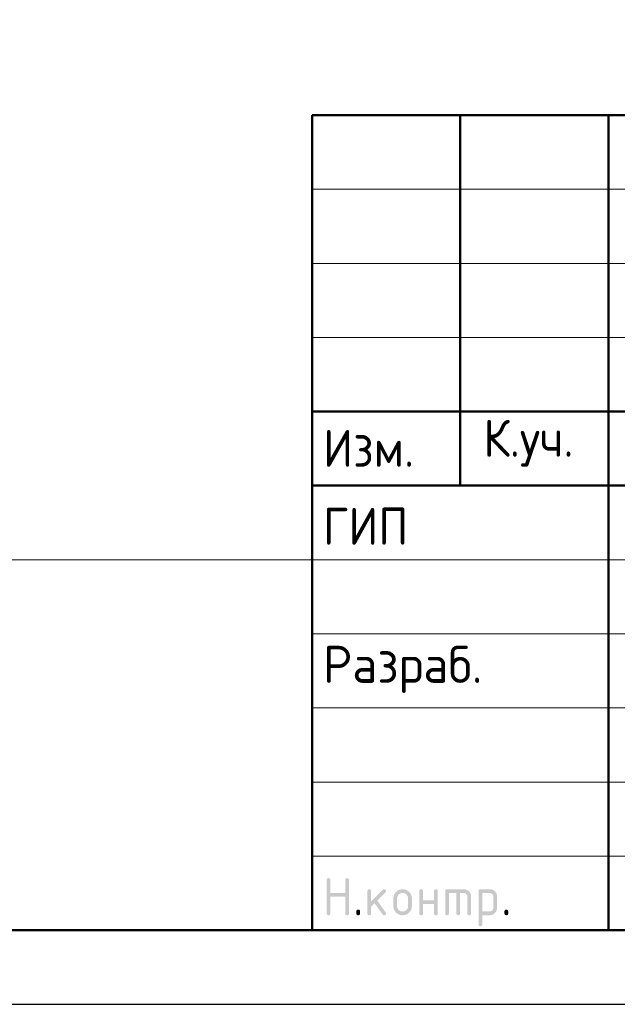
# Model space of a CAD drawing. Header units: millimetres. Extents: x 0 to 42000, y 0 to 29700.
# Tile 3 of 7: x 21028 to 25060, y 0 to 6644. Entities that reach past the tile are written whole.
import ezdxf

# ---------------------------------------------------------------- set-up
doc = ezdxf.new("R2010")
doc.units = ezdxf.units.MM
doc.layers.add('Standard', color=7, linetype='Continuous', lineweight=25)
doc.styles.add('ISOCPEUR', font='txt')

msp = doc.modelspace()

# ---------------------------------------------------------------- hatches: boundary and pattern name
at = {"layer": 'Standard', "linetype": 'Continuous', "lineweight": 25, "transparency": 33554687}
for points in [[(23099.1, 613.8), (23099.1, 838.8), (23099.1, 840.4), (23099.3, 841.7), (23099.5, 843.1), (23099.9, 844.3), (23100.3, 845.4), (23100.8, 846.4), (23101.4, 847.4), (23102.2, 848.2), (23103, 848.9), (23104, 849.5), (23104.9, 850.1), (23106.1, 850.5), (23107.3, 850.9), (23108.7, 851.1), (23110, 851.3), (23111.6, 851.3), (23113.2, 851.3), (23114.5, 851.1), (23115.9, 850.9), (23117.1, 850.5), (23118.3, 850.1), (23119.2, 849.5), (23120.2, 849), (23121, 848.2), (23121.8, 847.4), (23122.4, 846.4), (23123, 845.4), (23123.3, 844.3), (23123.7, 843.1), (23123.9, 841.7), (23124.1, 840.4), (23124.1, 838.8), (23124.1, 751.3), (23223.9, 751.3), (23223.9, 838.8), (23223.9, 840.4), (23224, 841.7), (23224.2, 843.1), (23224.6, 844.3), (23225, 845.4), (23225.6, 846.4), (23226.2, 847.4), (23227, 848.2), (23227.8, 849), (23228.7, 849.5), (23229.7, 850.1), (23230.9, 850.5), (23232.1, 850.9), (23233.4, 851.1), (23234.8, 851.3), (23236.4, 851.3), (23237.9, 851.3), (23239.3, 851.1), (23240.7, 850.9), (23241.9, 850.5), (23243, 850.1), (23244, 849.5), (23245, 848.9), (23245.8, 848.2), (23246.5, 847.4), (23247.1, 846.4), (23247.7, 845.4), (23248.1, 844.3), (23248.5, 843.1), (23248.7, 841.7), (23248.9, 840.4), (23248.9, 838.8), (23248.9, 613.8), (23248.9, 612.2), (23248.7, 610.9), (23248.5, 609.5), (23248.1, 608.3), (23247.7, 607.1), (23247.1, 606.2), (23246.5, 605.2), (23245.8, 604.4), (23245, 603.6), (23244, 603), (23243, 602.5), (23241.9, 602.1), (23240.7, 601.7), (23239.3, 601.5), (23237.9, 601.3), (23236.4, 601.3), (23234.8, 601.3), (23233.4, 601.5), (23232.1, 601.7), (23230.9, 602.1), (23229.7, 602.5), (23228.7, 603), (23227.8, 603.6), (23227, 604.4), (23226.2, 605.2), (23225.6, 606.2), (23225, 607.1), (23224.6, 608.3), (23224.2, 609.5), (23224, 610.9), (23223.9, 612.2), (23223.9, 613.8), (23223.9, 726.3), (23124.1, 726.3), (23124.1, 613.8), (23124.1, 612.2), (23123.9, 610.9), (23123.7, 609.5), (23123.3, 608.3), (23123, 607.1), (23122.4, 606.2), (23121.8, 605.2), (23121, 604.4), (23120.2, 603.6), (23119.2, 603), (23118.3, 602.5), (23117.1, 602.1), (23115.9, 601.7), (23114.5, 601.5), (23113.2, 601.3), (23111.6, 601.3), (23110, 601.3), (23108.7, 601.5), (23107.3, 601.7), (23106.1, 602.1), (23104.9, 602.5), (23104, 603), (23103, 603.6), (23102.2, 604.4), (23101.4, 605.2), (23100.8, 606.2), (23100.3, 607.1), (23099.9, 608.3), (23099.5, 609.5), (23099.3, 610.9), (23099.1, 612.2)], [(23398.9, 694), (23477.5, 772.6), (23478.4, 773.4), (23479.4, 774.1), (23480.4, 774.8), (23481.5, 775.2), (23482.7, 775.7), (23483.9, 775.9), (23485.1, 776.1), (23486.4, 776.1), (23488, 776.1), (23489.3, 775.9), (23490.7, 775.8), (23491.9, 775.4), (23493.1, 775), (23494, 774.4), (23495, 773.8), (23495.8, 773), (23496.6, 772.2), (23497.1, 771.3), (23497.7, 770.3), (23498.1, 769.1), (23498.5, 767.9), (23498.7, 766.6), (23498.9, 765.2), (23498.9, 763.7), (23498.9, 762.4), (23498.7, 761.3), (23498.4, 760.1), (23498, 759), (23497.5, 757.9), (23496.8, 756.9), (23496.1, 755.9), (23495.1, 754.9), (23440.2, 700.1), (23496.4, 621), (23497.7, 619.3), (23498.3, 617.4), (23498.9, 615.6), (23498.9, 613.6), (23498.9, 612.1), (23498.7, 610.7), (23498.5, 609.4), (23498.1, 608.2), (23497.7, 607), (23497.1, 606.1), (23496.6, 605.1), (23495.8, 604.4), (23495, 603.6), (23494, 603), (23493.1, 602.4), (23491.9, 602.1), (23490.7, 601.7), (23489.3, 601.5), (23488, 601.3), (23486.4, 601.3), (23484.8, 601.3), (23483.3, 601.6), (23481.8, 601.9), (23480.5, 602.6), (23479.2, 603.3), (23478.1, 604.3), (23476.9, 605.3), (23476, 606.6), (23422.2, 682.1), (23398.9, 658.8), (23398.9, 613.8), (23398.9, 612.2), (23398.7, 610.9), (23398.6, 609.5), (23398.2, 608.3), (23397.8, 607.1), (23397.2, 606.2), (23396.6, 605.2), (23395.8, 604.4), (23395, 603.6), (23394, 603), (23393.1, 602.5), (23391.9, 602.1), (23390.7, 601.7), (23389.4, 601.5), (23388, 601.3), (23386.4, 601.3), (23384.9, 601.3), (23383.5, 601.5), (23382.1, 601.7), (23380.9, 602.1), (23379.8, 602.5), (23378.8, 603), (23377.8, 603.6), (23377, 604.4), (23376.2, 605.2), (23375.7, 606.2), (23375.1, 607.1), (23374.7, 608.3), (23374.3, 609.5), (23374.1, 610.8), (23373.9, 612.2), (23373.9, 613.8), (23373.9, 763.7), (23373.9, 765.2), (23374.1, 766.6), (23374.3, 767.9), (23374.7, 769.1), (23375.1, 770.3), (23375.7, 771.3), (23376.2, 772.2), (23377, 773), (23377.8, 773.8), (23378.8, 774.4), (23379.8, 775), (23380.9, 775.4), (23382.1, 775.8), (23383.5, 775.9), (23384.9, 776.1), (23386.4, 776.1), (23388, 776.1), (23389.4, 775.9), (23390.7, 775.8), (23391.9, 775.4), (23393.1, 775), (23394, 774.4), (23395, 773.8), (23395.8, 773), (23396.6, 772.2), (23397.2, 771.3), (23397.8, 770.3), (23398.2, 769.1), (23398.6, 767.9), (23398.7, 766.6), (23398.9, 765.2), (23398.9, 763.7)], [(23748.7, 676.2), (23748.7, 613.8), (23748.7, 612.2), (23748.5, 610.8), (23748.3, 609.5), (23747.9, 608.3), (23747.5, 607.1), (23746.9, 606.2), (23746.3, 605.2), (23745.5, 604.4), (23744.8, 603.6), (23743.8, 603), (23742.8, 602.5), (23741.6, 602.1), (23740.4, 601.7), (23739.1, 601.5), (23737.7, 601.3), (23736.1, 601.3), (23734.6, 601.3), (23733.2, 601.5), (23731.8, 601.7), (23730.7, 602.1), (23729.5, 602.5), (23728.5, 603), (23727.5, 603.6), (23726.7, 604.4), (23726, 605.2), (23725.4, 606.2), (23724.8, 607.1), (23724.4, 608.3), (23724, 609.5), (23723.8, 610.8), (23723.6, 612.2), (23723.6, 613.8), (23723.6, 763.7), (23723.6, 765.2), (23723.8, 766.6), (23724, 767.9), (23724.4, 769.1), (23724.8, 770.3), (23725.4, 771.3), (23726, 772.2), (23726.7, 773), (23727.5, 773.8), (23728.5, 774.4), (23729.5, 775), (23730.7, 775.4), (23731.8, 775.8), (23733.2, 775.9), (23734.6, 776.1), (23736.1, 776.1), (23737.7, 776.1), (23739.1, 775.9), (23740.4, 775.8), (23741.6, 775.4), (23742.8, 775), (23743.8, 774.4), (23744.8, 773.8), (23745.5, 773), (23746.3, 772.2), (23746.9, 771.3), (23747.5, 770.3), (23747.9, 769.1), (23748.3, 768), (23748.5, 766.6), (23748.7, 765.2), (23748.7, 763.7), (23748.7, 701.2), (23823.3, 701.2), (23823.3, 763.7), (23823.3, 765.2), (23823.5, 766.6), (23823.7, 768), (23824.1, 769.1), (23824.5, 770.3), (23825.1, 771.3), (23825.7, 772.2), (23826.5, 773), (23827.3, 773.8), (23828.2, 774.4), (23829.2, 775), (23830.4, 775.4), (23831.6, 775.8), (23832.9, 775.9), (23834.3, 776.1), (23835.9, 776.1), (23837.4, 776.1), (23838.8, 775.9), (23840.2, 775.8), (23841.3, 775.4), (23842.5, 775), (23843.5, 774.4), (23844.5, 773.8), (23845.3, 773), (23846, 772.2), (23846.6, 771.3), (23847.2, 770.3), (23847.6, 769.1), (23848, 767.9), (23848.2, 766.6), (23848.4, 765.2), (23848.4, 763.7), (23848.4, 613.8), (23848.4, 612.2), (23848.2, 610.8), (23848, 609.5), (23847.6, 608.3), (23847.2, 607.1), (23846.6, 606.2), (23846, 605.2), (23845.3, 604.4), (23844.5, 603.6), (23843.5, 603), (23842.5, 602.5), (23841.3, 602.1), (23840.2, 601.7), (23838.8, 601.5), (23837.4, 601.3), (23835.9, 601.3), (23834.3, 601.3), (23832.9, 601.5), (23831.6, 601.7), (23830.4, 602.1), (23829.2, 602.5), (23828.2, 603), (23827.3, 603.6), (23826.5, 604.4), (23825.7, 605.2), (23825.1, 606.2), (23824.5, 607.1), (23824.1, 608.3), (23823.7, 609.5), (23823.5, 610.8), (23823.3, 612.2), (23823.3, 613.8), (23823.3, 676.2)], [(23911, 776.1), (24023.4, 776.1), (24026, 776.1), (24028.5, 775.9), (24031, 775.7), (24033.4, 775.2), (24035.8, 774.8), (24038.1, 774.1), (24040.4, 773.4), (24042.6, 772.5), (24044.8, 771.6), (24047, 770.5), (24049.1, 769.3), (24051.1, 767.9), (24053.1, 766.6), (24055, 765), (24056.9, 763.4), (24058.8, 761.6), (24060.6, 759.8), (24062.2, 757.8), (24063.8, 755.9), (24065.1, 753.9), (24066.5, 751.9), (24067.6, 749.8), (24068.8, 747.7), (24069.7, 745.4), (24070.6, 743.2), (24071.3, 740.9), (24072, 738.6), (24072.4, 736.2), (24072.9, 733.8), (24073.1, 731.3), (24073.3, 728.8), (24073.3, 726.2), (24073.3, 613.8), (24073.3, 612.2), (24073.1, 610.8), (24072.9, 609.5), (24072.6, 608.3), (24072.2, 607.1), (24071.6, 606.2), (24071, 605.2), (24070.2, 604.4), (24069.4, 603.6), (24068.4, 603), (24067.5, 602.5), (24066.3, 602.1), (24065.1, 601.7), (24063.7, 601.5), (24062.4, 601.3), (24060.8, 601.3), (24059.3, 601.3), (24057.9, 601.5), (24056.5, 601.7), (24055.3, 602.1), (24054.2, 602.5), (24053.2, 603), (24052.2, 603.6), (24051.4, 604.4), (24050.6, 605.2), (24050, 606.2), (24049.5, 607.1), (24049.1, 608.3), (24048.7, 609.5), (24048.5, 610.8), (24048.3, 612.2), (24048.3, 613.8), (24048.3, 726.1), (24048.3, 728.8), (24047.8, 731.2), (24047.4, 733.7), (24046.5, 735.9), (24045.6, 738.1), (24044.3, 740.1), (24042.9, 742.1), (24041.1, 743.9), (24039.3, 745.7), (24037.3, 747.1), (24035.3, 748.4), (24033.1, 749.3), (24030.9, 750.2), (24028.4, 750.7), (24026, 751.1), (24023.4, 751.1), (23998.4, 751.1), (23998.4, 613.8), (23998.4, 612.2), (23998.2, 610.8), (23998, 609.5), (23997.7, 608.3), (23997.3, 607.1), (23996.7, 606.2), (23996.1, 605.2), (23995.3, 604.4), (23994.5, 603.6), (23993.5, 603), (23992.6, 602.5), (23991.4, 602.1), (23990.2, 601.7), (23988.8, 601.5), (23987.5, 601.3), (23985.9, 601.3), (23984.3, 601.3), (23983, 601.5), (23981.6, 601.7), (23980.4, 602.1), (23979.3, 602.5), (23978.3, 603), (23977.3, 603.6), (23976.5, 604.4), (23975.7, 605.2), (23975.1, 606.2), (23974.6, 607.1), (23974.2, 608.3), (23973.8, 609.5), (23973.6, 610.8), (23973.4, 612.2), (23973.4, 613.8), (23973.4, 751.1), (23923.5, 751.1), (23923.5, 613.8), (23923.5, 612.2), (23923.3, 610.8), (23923.1, 609.5), (23922.7, 608.3), (23922.4, 607.1), (23921.8, 606.2), (23921.2, 605.2), (23920.4, 604.4), (23919.6, 603.6), (23918.6, 603), (23917.7, 602.5), (23916.5, 602.1), (23915.3, 601.7), (23913.9, 601.5), (23912.6, 601.3), (23911, 601.3), (23909.4, 601.3), (23908.1, 601.5), (23906.7, 601.7), (23905.5, 602.1), (23904.3, 602.5), (23903.4, 603), (23902.4, 603.6), (23901.6, 604.4), (23900.8, 605.2), (23900.2, 606.2), (23899.7, 607.1), (23899.3, 608.3), (23898.9, 609.5), (23898.7, 610.8), (23898.5, 612.2), (23898.5, 613.8), (23898.5, 763.7), (23898.5, 765.2), (23898.7, 766.6), (23898.9, 767.9), (23899.3, 769.1), (23899.6, 770.3), (23900.2, 771.3), (23900.8, 772.2), (23901.6, 773), (23902.4, 773.8), (23903.4, 774.4), (23904.3, 775), (23905.5, 775.4), (23906.7, 775.8), (23908, 775.9), (23909.4, 776.1)], [(23299, 626.3), (23299, 627.9), (23299.2, 629.3), (23299.4, 630.6), (23299.8, 631.8), (23300.2, 633), (23300.8, 634), (23301.3, 634.9), (23302.1, 635.7), (23302.9, 636.5), (23303.9, 637.1), (23304.9, 637.7), (23306, 638.1), (23307.2, 638.5), (23308.6, 638.7), (23309.9, 638.9), (23311.5, 638.9), (23313.1, 638.9), (23314.4, 638.7), (23315.8, 638.5), (23317, 638.1), (23318.2, 637.7), (23319.1, 637.1), (23320.1, 636.5), (23320.9, 635.7), (23321.7, 634.9), (23322.3, 634), (23322.9, 633), (23323.3, 631.8), (23323.6, 630.6), (23323.8, 629.3), (23324, 627.9), (23324, 626.3), (23324, 613.8), (23324, 612.2), (23323.8, 610.9), (23323.6, 609.5), (23323.3, 608.3), (23322.9, 607.2), (23322.3, 606.2), (23321.7, 605.2), (23320.9, 604.4), (23320.1, 603.6), (23319.1, 603), (23318.2, 602.5), (23317, 602.1), (23315.8, 601.7), (23314.4, 601.5), (23313.1, 601.3), (23311.5, 601.3), (23309.9, 601.3), (23308.6, 601.5), (23307.2, 601.7), (23306, 602.1), (23304.9, 602.5), (23303.9, 603), (23302.9, 603.6), (23302.1, 604.4), (23301.3, 605.2), (23300.8, 606.2), (23300.2, 607.2), (23299.8, 608.3), (23299.4, 609.5), (23299.2, 610.9), (23299, 612.2), (23299, 613.8)], [(24298.3, 626.3), (24298.3, 627.9), (24298.5, 629.3), (24298.7, 630.6), (24299.1, 631.8), (24299.5, 633), (24300.1, 634), (24300.6, 634.9), (24301.4, 635.7), (24302.2, 636.5), (24303.2, 637.1), (24304.2, 637.7), (24305.3, 638.1), (24306.5, 638.5), (24307.9, 638.7), (24309.2, 638.9), (24310.8, 638.9), (24312.4, 638.9), (24313.8, 638.7), (24315.1, 638.5), (24316.3, 638.1), (24317.5, 637.7), (24318.5, 637.1), (24319.4, 636.5), (24320.2, 635.7), (24321, 634.9), (24321.6, 634), (24322.2, 633), (24322.6, 631.8), (24322.9, 630.6), (24323.1, 629.3), (24323.3, 627.9), (24323.3, 626.3), (24323.3, 613.8), (24323.3, 612.2), (24323.1, 610.9), (24322.9, 609.5), (24322.6, 608.3), (24322.2, 607.2), (24321.6, 606.2), (24321, 605.2), (24320.2, 604.4), (24319.4, 603.6), (24318.5, 603), (24317.5, 602.5), (24316.3, 602.1), (24315.1, 601.7), (24313.8, 601.5), (24312.4, 601.3), (24310.8, 601.3), (24309.2, 601.3), (24307.9, 601.5), (24306.5, 601.7), (24305.3, 602.1), (24304.2, 602.5), (24303.2, 603), (24302.2, 603.6), (24301.4, 604.4), (24300.6, 605.2), (24300.1, 606.2), (24299.5, 607.2), (24299.1, 608.3), (24298.7, 609.5), (24298.5, 610.9), (24298.3, 612.2), (24298.3, 613.8)]]:
    msp.add_hatch(color=7, dxfattribs=at).paths.add_polyline_path(points, flags=16)
h = msp.add_hatch(color=7, dxfattribs=at)
h.paths.add_polyline_path([(23548.8, 663.7), (23548.8, 713.7), (23548.8, 716.9), (23549, 720.1), (23549.3, 723.2), (23549.9, 726.2), (23550.5, 729.2), (23551.3, 732.1), (23552.2, 734.9), (23553.3, 737.7), (23554.5, 740.5), (23555.9, 743.1), (23557.3, 745.8), (23559, 748.3), (23560.7, 750.8), (23562.7, 753.2), (23564.7, 755.6), (23567, 757.9), (23569.3, 760.2), (23571.7, 762.2), (23574.1, 764.2), (23576.6, 765.9), (23579.1, 767.6), (23581.8, 769), (23584.4, 770.4), (23587.2, 771.6), (23589.9, 772.7), (23592.8, 773.6), (23595.7, 774.4), (23598.7, 775), (23601.7, 775.6), (23604.8, 775.9), (23607.9, 776.1), (23611.1, 776.1), (23614.4, 776.1), (23617.6, 775.9), (23620.7, 775.6), (23623.8, 775), (23626.8, 774.5), (23629.7, 773.6), (23632.6, 772.8), (23635.4, 771.6), (23638.1, 770.5), (23640.8, 769.1), (23643.4, 767.7), (23645.9, 766), (23648.4, 764.3), (23650.8, 762.3), (23653.2, 760.3), (23655.5, 758.1), (23657.7, 755.8), (23659.7, 753.4), (23661.7, 751), (23663.4, 748.5), (23665.1, 746), (23666.5, 743.4), (23667.9, 740.7), (23669, 737.9), (23670.1, 735.2), (23671, 732.3), (23671.8, 729.4), (23672.4, 726.3), (23673, 723.3), (23673.2, 720.1), (23673.5, 717), (23673.5, 713.7), (23673.5, 663.7), (23673.5, 660.5), (23673.2, 657.4), (23673, 654.2), (23672.4, 651.2), (23671.8, 648.2), (23671, 645.4), (23670.1, 642.5), (23669, 639.7), (23667.8, 637), (23666.4, 634.3), (23665, 631.7), (23663.3, 629.2), (23661.6, 626.6), (23659.6, 624.2), (23657.6, 621.8), (23655.3, 619.5), (23653, 617.3), (23650.6, 615.3), (23648.2, 613.3), (23645.7, 611.6), (23643.2, 609.9), (23640.5, 608.4), (23637.9, 607), (23635.1, 605.9), (23632.4, 604.7), (23629.5, 603.9), (23626.6, 603), (23623.6, 602.4), (23620.6, 601.9), (23617.5, 601.6), (23614.4, 601.3), (23611.1, 601.3), (23607.9, 601.3), (23604.8, 601.6), (23601.7, 601.9), (23598.7, 602.4), (23595.7, 603), (23592.8, 603.9), (23589.9, 604.7), (23587.2, 605.9), (23584.4, 607), (23581.8, 608.4), (23579.1, 609.9), (23576.6, 611.6), (23574.1, 613.3), (23571.7, 615.3), (23569.3, 617.3), (23567, 619.5), (23564.7, 621.8), (23562.7, 624.2), (23560.7, 626.6), (23559, 629.2), (23557.3, 631.7), (23555.9, 634.3), (23554.5, 637), (23553.3, 639.7), (23552.2, 642.5), (23551.3, 645.4), (23550.5, 648.2), (23549.9, 651.2), (23549.3, 654.2), (23549, 657.4), (23548.8, 660.5)], flags=16)
h.paths.add_polyline_path([(23648.5, 663.8), (23648.5, 713.8), (23648.5, 717.7), (23647.8, 721.3), (23647.1, 724.9), (23645.7, 728.2), (23644.4, 731.5), (23642.3, 734.5), (23640.3, 737.6), (23637.5, 740.3), (23634.8, 743.1), (23631.8, 745.1), (23628.8, 747.2), (23625.5, 748.5), (23622.2, 749.9), (23618.6, 750.6), (23615, 751.3), (23611.1, 751.3), (23607.3, 751.3), (23603.7, 750.6), (23600.1, 749.9), (23596.8, 748.5), (23593.5, 747.2), (23590.5, 745.1), (23587.5, 743.1), (23584.7, 740.3), (23582, 737.6), (23580, 734.5), (23577.9, 731.5), (23576.5, 728.2), (23575.2, 724.9), (23574.5, 721.3), (23573.8, 717.7), (23573.8, 713.8), (23573.8, 663.8), (23573.8, 659.9), (23574.5, 656.3), (23575.2, 652.6), (23576.5, 649.3), (23577.9, 646), (23579.9, 643), (23581.9, 639.9), (23584.6, 637.2), (23587.4, 634.5), (23590.4, 632.5), (23593.4, 630.4), (23596.7, 629.1), (23600, 627.7), (23603.6, 627), (23607.2, 626.3), (23611.1, 626.3), (23615, 626.3), (23618.6, 627), (23622.2, 627.7), (23625.5, 629.1), (23628.8, 630.4), (23631.8, 632.5), (23634.8, 634.6), (23637.5, 637.3), (23640.3, 640.1), (23642.3, 643.1), (23644.4, 646.1), (23645.7, 649.4), (23647.1, 652.7), (23647.8, 656.3), (23648.5, 659.9)])
h = msp.add_hatch(color=7, dxfattribs=at)
h.paths.add_polyline_path([(24123.4, 763.7), (24123.4, 765.2), (24123.6, 766.6), (24123.8, 768), (24124.2, 769.1), (24124.6, 770.3), (24125.2, 771.3), (24125.8, 772.2), (24126.6, 773), (24127.3, 773.8), (24128.3, 774.4), (24129.3, 775), (24130.5, 775.4), (24131.6, 775.8), (24133, 775.9), (24134.4, 776.1), (24135.9, 776.1), (24198.3, 776.1), (24200.9, 776.1), (24203.4, 775.9), (24206, 775.7), (24208.4, 775.2), (24210.8, 774.8), (24213.1, 774.1), (24215.4, 773.4), (24217.6, 772.5), (24219.9, 771.6), (24222, 770.5), (24224.1, 769.4), (24226.1, 768), (24228.1, 766.7), (24230, 765.1), (24231.9, 763.5), (24233.7, 761.7), (24235.5, 759.9), (24237.1, 758), (24238.7, 756), (24240.1, 754), (24241.4, 752), (24242.5, 749.9), (24243.7, 747.8), (24244.6, 745.6), (24245.5, 743.3), (24246.2, 741), (24246.8, 738.7), (24247.3, 736.3), (24247.7, 733.9), (24248, 731.3), (24248.2, 728.8), (24248.2, 726.2), (24248.2, 651.2), (24248.2, 648.6), (24248, 646.1), (24247.7, 643.6), (24247.3, 641.2), (24246.8, 638.8), (24246.2, 636.5), (24245.5, 634.2), (24244.6, 632), (24243.7, 629.8), (24242.6, 627.7), (24241.4, 625.6), (24240.1, 623.5), (24238.7, 621.5), (24237.1, 619.6), (24235.6, 617.7), (24233.8, 615.9), (24231.9, 614), (24230, 612.4), (24228.1, 610.8), (24226.1, 609.5), (24224.1, 608.1), (24222, 607), (24219.9, 605.8), (24217.7, 604.9), (24215.5, 604), (24213.1, 603.3), (24210.8, 602.7), (24208.4, 602.2), (24206, 601.7), (24203.5, 601.5), (24201, 601.3), (24198.3, 601.3), (24148.5, 601.3), (24148.5, 538.9), (24148.5, 537.3), (24148.3, 535.9), (24148.1, 534.6), (24147.7, 533.4), (24147.3, 532.2), (24146.7, 531.3), (24146.1, 530.3), (24145.3, 529.5), (24144.6, 528.7), (24143.6, 528.1), (24142.6, 527.6), (24141.4, 527.2), (24140.3, 526.8), (24138.9, 526.6), (24137.5, 526.4), (24136, 526.4), (24134.4, 526.4), (24133, 526.6), (24131.6, 526.8), (24130.5, 527.2), (24129.3, 527.6), (24128.3, 528.1), (24127.3, 528.7), (24126.6, 529.5), (24125.8, 530.3), (24125.2, 531.3), (24124.6, 532.2), (24124.2, 533.4), (24123.8, 534.6), (24123.6, 535.9), (24123.4, 537.3), (24123.4, 538.9)], flags=16)
h.paths.add_polyline_path([(24148.5, 751.1), (24148.5, 626.3), (24198.3, 626.3), (24200.9, 626.3), (24203.3, 626.8), (24205.7, 627.2), (24207.9, 628.2), (24210.1, 629.1), (24212.1, 630.4), (24214.1, 631.8), (24215.9, 633.6), (24217.7, 635.4), (24219.1, 637.4), (24220.4, 639.5), (24221.3, 641.7), (24222.2, 643.9), (24222.7, 646.3), (24223.2, 648.7), (24223.2, 651.3), (24223.2, 726.1), (24223.2, 728.8), (24222.7, 731.2), (24222.3, 733.7), (24221.4, 735.9), (24220.5, 738.1), (24219.1, 740.1), (24217.8, 742.1), (24216, 743.9), (24214.2, 745.7), (24212.2, 747.1), (24210.2, 748.4), (24208, 749.3), (24205.8, 750.2), (24203.3, 750.7), (24200.9, 751.1), (24198.3, 751.1)])

# ---------------------------------------------------------------- linework, layer by layer
at = {"layer": 'Standard', "color": 7, "linetype": 'Continuous', "lineweight": 50, "transparency": 33554687}
for p, q in [((23000, 500), (23000, 6000)), ((23000, 6000), (41500, 6000)), ((24000, 3500), (24000, 6000)), ((25000, 500), (25000, 6000)), ((23000, 4000), (29500, 4000)), ((23000, 4000), (29500, 4000)), ((23000, 3500), (29500, 3500)), ((23000, 3500), (29500, 3500))]:
    msp.add_line(p, q, dxfattribs=at)
at = {"layer": 'Standard', "color": 7, "linetype": 'Continuous', "lineweight": 13, "transparency": 33554687}
for p, q in [((23000, 5500), (29500, 5500)), ((23000, 5000), (29500, 5000)), ((23000, 4500), (29500, 4500)), ((23000, 3000), (29500, 3000)), ((23000, 2500), (29500, 2500)), ((23000, 2500), (29500, 2500)), ((23000, 2000), (29500, 2000)), ((23000, 2000), (29500, 2000)), ((23000, 1500), (29500, 1500)), ((23000, 1000), (29500, 1000))]:
    msp.add_line(p, q, dxfattribs=at)
at = {"layer": 'Standard', "color": 7, "linetype": 'Continuous', "lineweight": 25, "transparency": 33554687}
msp.add_line((23000, 500), (41500, 500), dxfattribs=at)
msp.add_line((23000, 500), (41500, 500), dxfattribs=at)
msp.add_line((23000, 500), (41500, 500), dxfattribs=at)
msp.add_lwpolyline([(0, 0), (42000, 0), (42000, 29700), (0, 29700), (0, 0)], close=True, dxfattribs=at)
at = {"layer": 'Standard', "color": 7, "linetype": 'Continuous', "lineweight": 50, "transparency": 33554687}
msp.add_lwpolyline([(2000, 29200), (41500, 29200), (41500, 500), (2000, 500), (2000, 29200)], close=True, dxfattribs=at)
at = {"layer": 'Standard', "color": 7, "linetype": 'Continuous', "lineweight": 13, "transparency": 33554687}
msp.add_lwpolyline([(41500, 29200), (2000, 29200), (2000, 3000), (41500, 3000), (41500, 29200)], dxfattribs=at)
at = {"layer": 'Standard', "color": 7, "linetype": 'Continuous', "lineweight": 25, "transparency": 33554687}
msp.add_lwpolyline([(41500, 6000), (23000, 6000), (23000, 500), (41500, 500), (41500, 6000)], dxfattribs=at)

# ---------------------------------------------------------------- texts
at = {"layer": 'Standard', "color": 7, "linetype": 'Continuous', "lineweight": 25, "transparency": 33554687, "char_height": 250, "attachment_point": 7, "style": 'ISOCPEUR'}
for s, insert, width in [('\\W0.93;Изм.', (23074, 3627.5), 752.897), ('\\W0.93;К.уч.', (24156, 3627.5), 816.026), ('\\W0.92;ГИП', (23074, 3101.3), 689.619), ('\\W0.96;Разраб.', (23074, 2101.3), 1306.562)]:
    msp.add_mtext(s, dxfattribs=dict(at, insert=insert, width=width))

doc.saveas('drawing.dxf')
